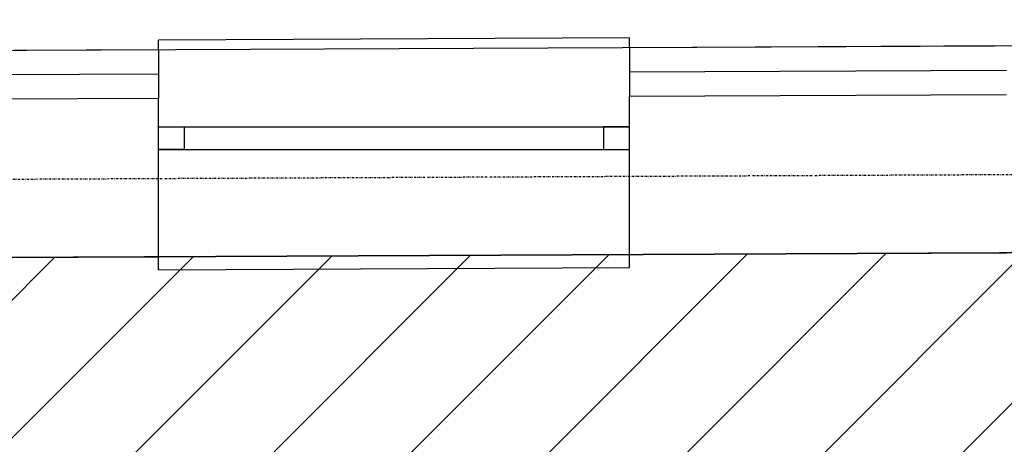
# Model space of a CAD drawing. Header units: centimetres. Extents: x 27698 to 42070, y 833 to 13367.
# Tile 45 of 59: x 29675 to 29978, y 5657 to 5788. Entities that reach past the tile are written whole.
import ezdxf
from ezdxf.enums import TextEntityAlignment as Align

# ---------------------------------------------------------------- set-up
doc = ezdxf.new("R2010")
doc.units = ezdxf.units.CM
doc.header["$LTSCALE"] = 0.1
doc.linetypes.add('DASHDOT2', pattern=[12.7, 6.35, -3.175, 0, -3.175])
for name, color, linetype in [('A-Grid', 191, 'DASHDOT2'), ('A_drzwi opis istniejące', 161, 'Continuous'), ('A_Ściany istniejące', 9, 'Continuous'), ('CKIZOLACJE', 2, 'Continuous'), ('CKOKNA', 4, 'Continuous'), ('PODKŁAD STAN ISTNIEJĄCY', 7, 'Continuous')]:
    doc.layers.add(name, color=color, linetype=linetype)
doc.layers.add('A-sufity podwieszone', color=4, linetype='Continuous', lineweight=25)
doc.layers.add('A_Sufity - Opis', color=4, linetype='Continuous', lineweight=13)
doc.layers.add('POWIERZCHNIA ZABUDOWY', color=111, linetype='Continuous', plot=False)
doc.styles.add('SIMPLEX', font='simplex.shx', dxfattribs={"width": 0.7, "height": 17})
doc.linetypes.add('IZOLACJA_CIEPLNA_OS', pattern='A,0.001,[220,CADKON.SHX,S=0.05,R=0,X=0,Y=0],-1,[220,CADKON.SHX,S=0.05,R=180,X=1,Y=0],-1', length=2.001)

# ---------------------------------------------------------------- blocks, each defined once
blk = doc.blocks.new('A$7E8718815272C8')
at = {"layer": 'A_Ściany istniejące'}
for p, q in [((163, 0.72), (0, 0)), ((423.99, 1.89), (307.99, 1.37)), ((49, -48.5), (163, -47.99)), ((307.99, -47.31), (423.99, -46.76))]:
    blk.add_line(p, q, dxfattribs=at)
for points in [[(163, -47.99), (163, 0.72)], [(307.99, -47.31), (307.99, 1.37)]]:
    blk.add_lwpolyline(points, dxfattribs=at)
at = {"layer": 'CKOKNA'}
for p, q in [((307.99, 19.39), (163, 18.73)), ((163, -7.98), (307.99, -7.98)), ((163, -14.99), (307.99, -14.98)), ((163, -51.99), (307.99, -51.3))]:
    blk.add_line(p, q, dxfattribs=at)
for points in [[(163, 15.73), (163, 18.73)], [(307.99, 16.39), (307.99, 19.39)], [(163, -51.99), (163, -47.99)], [(307.99, -51.3), (307.99, -47.3)]]:
    blk.add_lwpolyline(points, dxfattribs=at)
for points in [[(170.96, -14.98), (163, -14.99), (163, -7.98), (170.96, -7.98)], [(299.99, -14.98), (307.99, -14.98), (307.99, -7.98), (299.99, -7.98)]]:
    blk.add_lwpolyline(points, close=True, dxfattribs=at)
at = {"layer": 'A_drzwi opis istniejące', "style": 'SIMPLEX', "width": 0.8}
for tag, p in [('230', (1043.61, -607.59)), ('200', (1068.26, -607.78)), ('200', (1828.36, -1338.28)), ('90', (1803.7, -1338.09))]:
    blk.add_attdef(tag, text='', height=16, rotation=90, dxfattribs=at).set_placement(p, align=Align.CENTER)
for tag, p in [('80', (1900.82, -1184.7)), ('200', (1900.63, -1209.35))]:
    blk.add_attdef(tag, text='', height=16, dxfattribs=at).set_placement(p, align=Align.CENTER)
blk = doc.blocks.new('A$7E8A383135198')
at = {"layer": 'A-Grid'}
blk.add_line((2215, -29.35), (-268, -40.99), dxfattribs=at)
blk = doc.blocks.new('Sufity')
at = {"layer": 'A-sufity podwieszone', "lineweight": 35}
blk.add_lwpolyline([(38788.64, 2704.38), (36661.63, 2694.4), (36661.64, 2191.65), (36675.04, 2191.65), (36675.04, 2130.4), (37780.54, 2130.41), (37780.45, 2140.41), (38788.64, 2140.41)], close=True, dxfattribs=at).dxf.unprotected_set("ltscale", 0)

msp = doc.modelspace()

# ---------------------------------------------------------------- hatches: boundary and pattern name
at = {"layer": 'A_Sufity - Opis'}
h = msp.add_hatch(dxfattribs=at)
h.set_pattern_fill('GR_GENERAL', color=256, scale=15)
h.set_pattern_definition([(45, (0, 0), (-21.213203, 21.213203), [])])
h.paths.add_polyline_path([(29603.234, 5714.104), (31730.236, 5724.076), (31730.236, 5160.111), (30722.051, 5160.111), (30722.14, 5150.111), (29616.644, 5150.104), (29616.644, 5211.354), (29603.236, 5211.354)])

# ---------------------------------------------------------------- linework, layer by layer
at = {"layer": 'CKIZOLACJE'}
for p, q in [((29717.233, 5778.337), (29717.233, 5763.32)), ((29862.231, 5778.989), (29862.231, 5763.973))]:
    msp.add_line(p, q, dxfattribs=at)
for points in [[(29717.233, 5778.337), (29539.236, 5777.537), (29539.236, 5627.354)], [(29978.23, 5779.51), (29862.231, 5778.989)]]:
    msp.add_lwpolyline(points, dxfattribs=at)
at = {"layer": 'CKIZOLACJE', "linetype": 'IZOLACJA_CIEPLNA_OS', "ltscale": 4.5}
for points in [[(29978.23, 5772.01), (29862.231, 5771.489)], [(29717.233, 5770.837), (29546.736, 5770.071), (29546.736, 5632.354)]]:
    msp.add_lwpolyline(points, dxfattribs=at)
at = {"layer": 'POWIERZCHNIA ZABUDOWY'}
msp.add_lwpolyline([(29539.236, 5777.537), (29539.236, 5087.104), (30795.736, 5087.104), (30795.736, 4398.104), (32304.236, 4398.104), (32304.236, 4558.252), (32721.236, 4558.252), (32721.236, 5787.604), (31784.236, 5787.604), (29539.236, 5777.537)], dxfattribs=at)

# ---------------------------------------------------------------- block references
at = {"layer": 'A-Grid'}
msp.add_blockref('A$7E8A383135198', (29539.236, 5777.537), dxfattribs=at)
at = {"layer": 'A-sufity podwieszone'}
msp.add_blockref('Sufity', (-7058.4, 3019.7), dxfattribs=at)
at = {"layer": 'PODKŁAD STAN ISTNIEJĄCY'}
msp.add_blockref('A$7E8718815272C8', (29554.236, 5762.604), dxfattribs=at)

doc.saveas('drawing.dxf')
